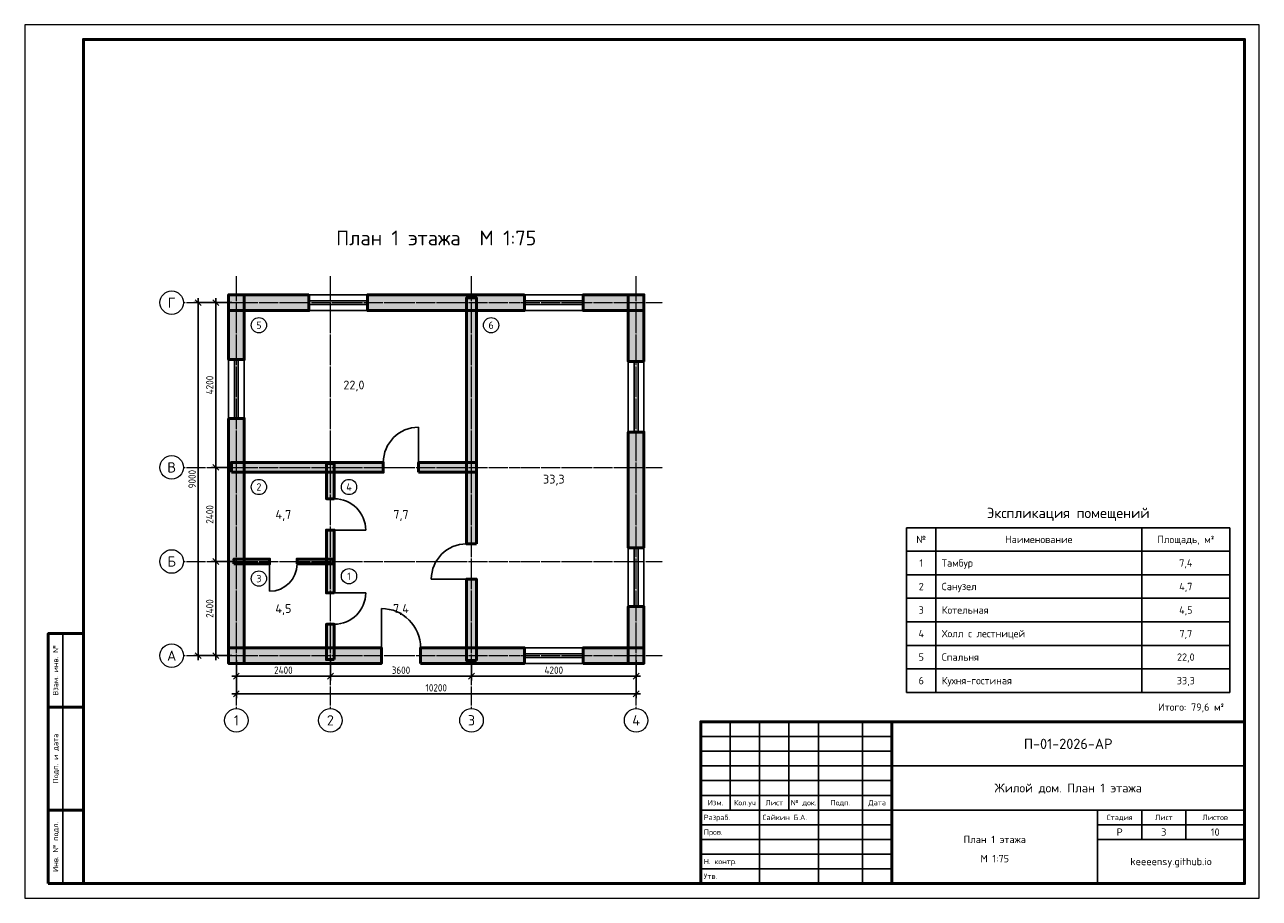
# Model space of a CAD drawing. Header units: millimetres. Extents: x 0 to 420, y 0 to 297.
import ezdxf
from ezdxf.enums import TextEntityAlignment as Align

# ---------------------------------------------------------------- set-up
doc = ezdxf.new("R2010")
doc.units = ezdxf.units.MM
doc.header["$LTSCALE"] = 0.25
doc.linetypes.add('DASHDOT', pattern=[3.556, 2.54, -0.508, 0, -0.508])
for name, color, linetype, lineweight in [('Надписи', 7, 'Continuous', 25), ('Оси', 1, 'DASHDOT', 18), ('Помещения', 7, 'Continuous', 18), ('Проемы', 5, 'Continuous', 25), ('Размеры', 7, 'Continuous', 18), ('Рамка', 7, 'Continuous', 50), ('Стены', 8, 'Continuous', 50), ('Штамп', 7, 'Continuous', 25)]:
    doc.layers.add(name, color=color, linetype=linetype, lineweight=lineweight)
doc.styles.add('GOST', font='isocpeur.ttf', dxfattribs={"width": 0.9})
doc.dimstyles.new('ГОСТ', dxfattribs={"dimtxt": 2.5, "dimasz": 2.5, "dimexe": 1.5, "dimexo": 1.5, "dimgap": 0.8, "dimtad": 1, "dimdec": 0, "dimlfac": 75, "dimtxsty": 'GOST', "dimtsz": 1, "dimcen": 2.5, "dimdle": 1.5, "dimclrd": 7, "dimclre": 7, "dimclrt": 7, "dimazin": 3, "dimtfac": 1, "dimtmove": 0, "dimatfit": 3})

# ---------------------------------------------------------------- blocks, each defined once
blk = doc.blocks.new('ДВЕРЬ')
blk.add_line((0, 0), (0, 1))
blk.add_arc((0, 0), 1, 0, 90)
blk = doc.blocks.new('ОКНО')
for p, q in [((0, 0.5), (1, 0.5)), ((0, -0.5), (0, 0.5)), ((1, -0.5), (1, 0.5)), ((0, 0.12), (1, 0.12)), ((0, -0.12), (1, -0.12)), ((0, -0.5), (1, -0.5))]:
    blk.add_line(p, q)

msp = doc.modelspace()

# ---------------------------------------------------------------- hatches: boundary and pattern name
at = {"layer": 'Стены'}
for points in [[(96.667, 205.167), (69.333, 205.167), (69.333, 199.833), (96.667, 199.833)], [(69.333, 205.167), (69.333, 183.167), (74.667, 183.167), (74.667, 205.167)], [(170, 205.167), (116.667, 205.167), (116.667, 199.833), (170, 199.833)], [(153.667, 120.5), (153.667, 204.167), (150.333, 204.167), (150.333, 120.5)], [(210.667, 205.167), (190, 205.167), (190, 199.833), (210.667, 199.833)], [(210.667, 182.5), (210.667, 205.167), (205.333, 205.167), (205.333, 182.5)], [(69.333, 163.167), (69.333, 79.833), (74.667, 79.833), (74.667, 163.167)], [(210.667, 119.167), (210.667, 158.5), (205.333, 158.5), (205.333, 119.167)], [(70.333, 144.833), (122, 144.833), (122, 148.167), (70.333, 148.167)], [(105.333, 135.833), (105.333, 147.833), (102.667, 147.833), (102.667, 135.833)], [(134, 144.833), (153.667, 144.833), (153.667, 148.167), (134, 148.167)], [(105.333, 103.833), (105.333, 125.167), (102.667, 125.167), (102.667, 103.833)], [(71.2, 113.7), (83.333, 113.7), (83.333, 115.3), (71.2, 115.3)], [(92.667, 113.7), (104.8, 113.7), (104.8, 115.3), (92.667, 115.3)], [(153.667, 80.833), (153.667, 108.5), (150.333, 108.5), (150.333, 80.833)], [(210.667, 79.833), (210.667, 99.167), (205.333, 99.167), (205.333, 79.833)], [(105.333, 81.167), (105.333, 93.167), (102.667, 93.167), (102.667, 81.167)], [(69.333, 79.833), (121.333, 79.833), (121.333, 85.167), (69.333, 85.167)], [(134.667, 79.833), (170, 79.833), (170, 85.167), (134.667, 85.167)], [(190, 79.833), (210.667, 79.833), (210.667, 85.167), (190, 85.167)]]:
    msp.add_hatch(color=8, dxfattribs=at).paths.add_polyline_path(points)

# ---------------------------------------------------------------- linework, layer by layer
at = {"layer": 'Оси'}
for p, q in [((72, 64.5), (72, 211.5)), ((104, 64.5), (104, 211.5)), ((152, 64.5), (152, 211.5)), ((208, 64.5), (208, 211.5)), ((54, 202.5), (217, 202.5)), ((54, 146.5), (217, 146.5)), ((54, 114.5), (217, 114.5)), ((54, 82.5), (217, 82.5))]:
    msp.add_line(p, q, dxfattribs=at)
at = {"layer": 'Оси', "color": 7, "linetype": 'Continuous'}
for centre in [(50, 202.5), (50, 146.5), (50, 114.5), (50, 82.5), (72, 60.5), (104, 60.5), (152, 60.5), (208, 60.5)]:
    msp.add_circle(centre, 4, dxfattribs=at)
at = {"layer": 'Помещения'}
for centre in [(79.667, 194.833), (158.667, 194.833), (79.667, 139.833), (110.333, 139.833), (79.667, 108.7), (110.333, 109.5)]:
    msp.add_circle(centre, 2.6, dxfattribs=at)
at = {"layer": 'Рамка'}
msp.add_line((295, 5), (295, 60), dxfattribs=at)
at = {"layer": 'Рамка', "lineweight": 18}
msp.add_lwpolyline([(0, 0), (420, 0), (420, 297), (0, 297)], close=True, dxfattribs=at)
at = {"layer": 'Рамка'}
for points in [[(20, 5), (415, 5), (415, 292), (20, 292)], [(8, 65), (20, 65), (20, 90), (8, 90)], [(8, 30), (20, 30), (20, 65), (8, 65)], [(230, 5), (415, 5), (415, 60), (230, 60)], [(8, 5), (20, 5), (20, 30), (8, 30)]]:
    msp.add_lwpolyline(points, close=True, dxfattribs=at)
at = {"layer": 'Стены', "color": 7}
for points in [[(96.667, 205.167), (69.333, 205.167), (69.333, 199.833), (96.667, 199.833)], [(69.333, 205.167), (69.333, 183.167), (74.667, 183.167), (74.667, 205.167)], [(170, 205.167), (116.667, 205.167), (116.667, 199.833), (170, 199.833)], [(153.667, 120.5), (153.667, 204.167), (150.333, 204.167), (150.333, 120.5)], [(210.667, 205.167), (190, 205.167), (190, 199.833), (210.667, 199.833)], [(210.667, 182.5), (210.667, 205.167), (205.333, 205.167), (205.333, 182.5)], [(69.333, 163.167), (69.333, 79.833), (74.667, 79.833), (74.667, 163.167)], [(210.667, 119.167), (210.667, 158.5), (205.333, 158.5), (205.333, 119.167)], [(70.333, 144.833), (122, 144.833), (122, 148.167), (70.333, 148.167)], [(105.333, 135.833), (105.333, 147.833), (102.667, 147.833), (102.667, 135.833)], [(134, 144.833), (153.667, 144.833), (153.667, 148.167), (134, 148.167)], [(105.333, 103.833), (105.333, 125.167), (102.667, 125.167), (102.667, 103.833)], [(71.2, 113.7), (83.333, 113.7), (83.333, 115.3), (71.2, 115.3)], [(92.667, 113.7), (104.8, 113.7), (104.8, 115.3), (92.667, 115.3)], [(153.667, 80.833), (153.667, 108.5), (150.333, 108.5), (150.333, 80.833)], [(210.667, 79.833), (210.667, 99.167), (205.333, 99.167), (205.333, 79.833)], [(105.333, 81.167), (105.333, 93.167), (102.667, 93.167), (102.667, 81.167)], [(69.333, 79.833), (121.333, 79.833), (121.333, 85.167), (69.333, 85.167)], [(134.667, 79.833), (170, 79.833), (170, 85.167), (134.667, 85.167)], [(190, 79.833), (210.667, 79.833), (210.667, 85.167), (190, 85.167)]]:
    msp.add_lwpolyline(points, close=True, dxfattribs=at)
at = {"layer": 'Штамп'}
for p, q in [((300, 126), (410, 126)), ((300, 126), (300, 70)), ((310, 126), (310, 70)), ((380, 126), (380, 70)), ((410, 126), (410, 70)), ((300, 118), (410, 118)), ((300, 110), (410, 110)), ((300, 102), (410, 102)), ((300, 94), (410, 94)), ((13, 65), (13, 90)), ((300, 86), (410, 86)), ((300, 78), (410, 78)), ((300, 70), (410, 70)), ((13, 30), (13, 65)), ((240, 30), (240, 60)), ((250, 30), (250, 60)), ((260, 30), (260, 60)), ((270, 30), (270, 60)), ((285, 30), (285, 60)), ((230, 55), (295, 55)), ((230, 50), (295, 50)), ((230, 45), (295, 45)), ((295, 45), (415, 45)), ((230, 40), (295, 40)), ((230, 35), (295, 35)), ((13, 5), (13, 30)), ((230, 30), (295, 30)), ((250, 5), (250, 30)), ((270, 5), (270, 30)), ((285, 5), (285, 30)), ((295, 30), (415, 30)), ((365, 5), (365, 30)), ((380, 20), (380, 30)), ((395, 20), (395, 30)), ((230, 25), (295, 25)), ((365, 25), (415, 25)), ((230, 20), (295, 20)), ((365, 20), (415, 20)), ((230, 15), (295, 15)), ((230, 10), (295, 10))]:
    msp.add_line(p, q, dxfattribs=at)

# ---------------------------------------------------------------- block references
at = {"layer": 'Проемы'}
for name, p, xscale, yscale, rotation in [('ОКНО', (116.667, 202.5), 20, 5.333333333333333, 180), ('ОКНО', (190, 202.5), 20, 5.333333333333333, 180), ('ОКНО', (72, 183.167), 20, 5.333333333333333, 270), ('ОКНО', (208, 158.5), 24, 5.333333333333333, 90), ('ДВЕРЬ', (105.333, 125.167), 10.666666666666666, -10.666666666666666, 90), ('ДВЕРЬ', (150.333, 108.5), 12, 12, 90), ('ОКНО', (208, 99.167), 20, 5.333333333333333, 90), ('ДВЕРЬ', (105.333, 103.833), -10.666666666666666, -10.666666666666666, 90)]:
    msp.add_blockref(name, p, dxfattribs=dict(at, xscale=xscale, yscale=yscale, rotation=rotation))
for name, p, xscale, yscale in [('ДВЕРЬ', (134, 148.167), -12, 12), ('ДВЕРЬ', (83.333, 113.7), 9.333333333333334, -9.333333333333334), ('ДВЕРЬ', (121.333, 85.167), 13.333333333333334, 13.333333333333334), ('ОКНО', (170, 82.5), 20, 5.333333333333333)]:
    msp.add_blockref(name, p, dxfattribs=dict(at, xscale=xscale, yscale=yscale))

# ---------------------------------------------------------------- texts
at = {"layer": 'Надписи', "style": 'GOST'}
for s, height, p in [('План 1 этажа  М 1:75', 5, (140, 224.5)), ('Г', 3.5, (50, 202.5)), ('В', 3.5, (50, 146.5)), ('Экспликация помещений', 3.5, (355, 131)), ('№', 2.5, (305, 122)), ('Наименование', 2.5, (345, 122)), ('Площадь, м²', 2.5, (395, 122)), ('Б', 3.5, (50, 114.5)), ('1', 2.5, (305, 114)), ('7,4', 2.5, (395, 114)), ('2', 2.5, (305, 106)), ('4,7', 2.5, (395, 106)), ('3', 2.5, (305, 98)), ('4,5', 2.5, (395, 98)), ('4', 2.5, (305, 90)), ('7,7', 2.5, (395, 90)), ('А', 3.5, (50, 82.5)), ('5', 2.5, (305, 82)), ('22,0', 2.5, (395, 82)), ('6', 2.5, (305, 74)), ('33,3', 2.5, (395, 74)), ('1', 3.5, (72, 60.5)), ('2', 3.5, (104, 60.5)), ('3', 3.5, (152, 60.5)), ('4', 3.5, (208, 60.5)), ('П-01-2026-АР', 3.5, (355, 52.5)), ('Жилой дом. План 1 этажа', 3, (355, 37.5)), ('Изм.', 1.8, (235, 32.5)), ('Кол.уч', 1.8, (245, 32.5)), ('Лист', 1.8, (255, 32.5)), ('№ док.', 1.8, (265, 32.5)), ('Подп.', 1.8, (277.5, 32.5)), ('Дата', 1.8, (290, 32.5)), ('Стадия', 1.8, (372.5, 27.5)), ('Лист', 1.8, (387.5, 27.5)), ('Листов', 1.8, (405, 27.5)), ('План 1 этажа', 2.5, (330, 20)), ('Р', 2.5, (372.5, 22.5)), ('3', 2.5, (387.5, 22.5)), ('10', 2.5, (405, 22.5)), ('М 1:75', 2.5, (330, 13.5)), ('keeeensy.github.io', 2.5, (390, 12.5))]:
    msp.add_text(s, height=height, dxfattribs=at).set_placement(p, align=Align.MIDDLE_CENTER)
for s, height, p in [('Тамбур', 2.5, (312, 114)), ('Санузел', 2.5, (312, 106)), ('Котельная', 2.5, (312, 98)), ('Холл с лестницей', 2.5, (312, 90)), ('Спальня', 2.5, (312, 82)), ('Кухня-гостиная', 2.5, (312, 74)), ('Разраб.', 1.8, (231, 27.5)), ('Сайкин Б.А.', 1.8, (251, 27.5)), ('Пров.', 1.8, (231, 22.5)), ('Н. контр.', 1.8, (231, 12.5)), ('Утв.', 1.8, (231, 7.5))]:
    msp.add_text(s, height=height, dxfattribs=at).set_placement(p, align=Align.MIDDLE_LEFT)
for s, p in [('Взам. инв. №', (10.5, 77.5)), ('Подп. и дата', (10.5, 47.5)), ('Инв. № подл.', (10.5, 17.5))]:
    msp.add_text(s, height=1.8, rotation=90, dxfattribs=at).set_placement(p, align=Align.MIDDLE_CENTER)
msp.add_text('Итого: 79,6 м²', height=2.5, dxfattribs=at).set_placement((408, 65), align=Align.MIDDLE_RIGHT)
at = {"layer": 'Помещения', "style": 'GOST'}
for s, height, p in [('5', 2.5, (79.667, 194.833)), ('6', 2.5, (158.667, 194.833)), ('22,0', 3, (112, 174.5)), ('33,3', 3, (180, 142.5)), ('2', 2.5, (79.667, 139.833)), ('4', 2.5, (110.333, 139.833)), ('4,7', 3, (88, 130.5)), ('7,7', 3, (128, 130.5)), ('3', 2.5, (79.667, 108.7)), ('1', 2.5, (110.333, 109.5)), ('4,5', 3, (88, 98.5)), ('7,4', 3, (128, 98.5))]:
    msp.add_text(s, height=height, dxfattribs=at).set_placement(p, align=Align.MIDDLE_CENTER)

# ---------------------------------------------------------------- dimensions: what is measured, and where the dimension line sits
at = {"layer": 'Размеры'}
for base, p1, p2 in [((59, 82.5), (72, 82.5), (72, 202.5)), ((65, 146.5), (72, 146.5), (72, 202.5)), ((65, 114.5), (72, 114.5), (72, 146.5)), ((65, 82.5), (72, 82.5), (72, 114.5))]:
    msp.add_linear_dim(base=base, p1=p1, p2=p2, angle=90, dimstyle='ГОСТ', dxfattribs=at).render()
for base, p1, p2 in [((72, 75.5), (72, 82.5), (104, 82.5)), ((72, 69.5), (72, 82.5), (208, 82.5)), ((104, 75.5), (104, 82.5), (152, 82.5)), ((152, 75.5), (152, 82.5), (208, 82.5))]:
    msp.add_linear_dim(base=base, p1=p1, p2=p2, dimstyle='ГОСТ', dxfattribs=at).render()

doc.saveas('drawing.dxf')
